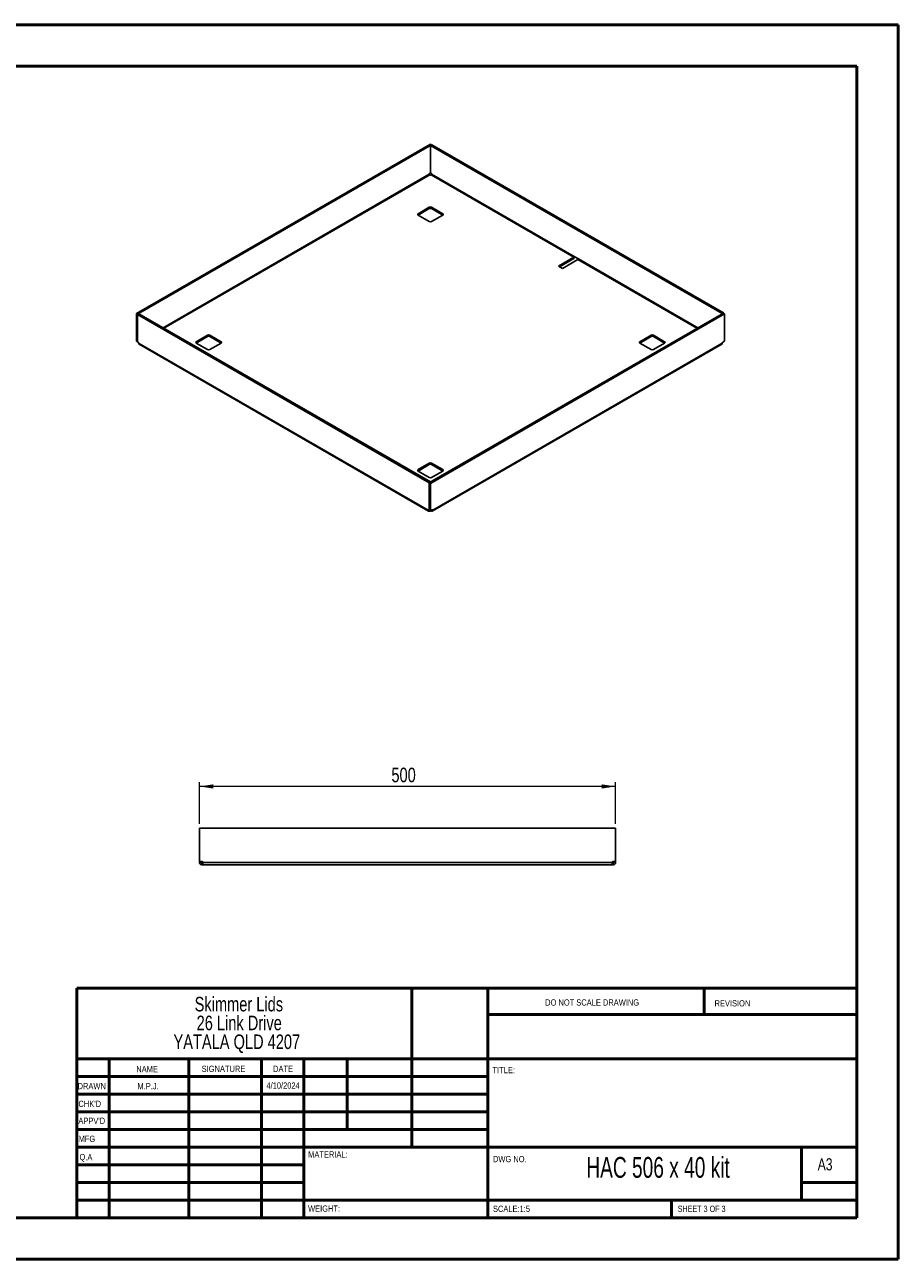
# Paper-space layout 'Sheet3' of a CAD drawing. Header units: millimetres. Extents: x 0 to 420, y 0 to 297.
# Tile 2 of 2: x 210 to 420, y 0 to 297. Entities that reach past the tile are written whole.
import ezdxf

# ---------------------------------------------------------------- set-up
doc = ezdxf.new("R2010")
doc.units = ezdxf.units.MM
doc.styles.add('SLDTEXTSTYLE0', font='TXT', dxfattribs={"width": 0.6875})
doc.styles.add('SLDTEXTSTYLE1', font='TXT', dxfattribs={"width": 0.75})
doc.dimstyles.new('SLDDIMSTYLE1', dxfattribs={"dimtxt": 3.5, "dimasz": 3.302, "dimexe": 0, "dimexo": 0.0625, "dimgap": 0.875, "dimtad": 1, "dimdec": 0, "dimlfac": 5, "dimrnd": 1e-09, "dimzin": 12, "dimdsep": 46, "dimtxsty": 'SLDTEXTSTYLE1', "dimsah": 1, "dimcen": 0.09, "dimadec": 0, "dimazin": 3, "dimtfac": 1, "dimtdec": 0, "dimtofl": 0, "dimtmove": 0, "dimatfit": 3, "dimfxl": 1, "dimfrac": 2, "dimtolj": 1, "dimtzin": 12, "dimarcsym": 0})

# ---------------------------------------------------------------- blocks, each defined once
blk = doc.blocks.new('SW_NOTE_0_2')
at = {"color": 0, "linetype": 'Continuous', "lineweight": 0, "char_height": 3.5, "attachment_point": 2, "style": 'SLDTEXTSTYLE1'}
for s, insert in [('Skimmer Lids', (13.89, 4.51)), ('26 Link Drive', (13.98, -0.01)), ('YATALA QLD 4207', (13.4, -4.54))]:
    blk.add_mtext(s, dxfattribs=dict(at, insert=insert))
blk = doc.blocks.new('_D_6')
at = {"color": 7, "linetype": 'Continuous', "lineweight": 0}
for p, q in [((252.41, 104.97), (252.41, 114.97)), ((352.41, 113.97), (252.41, 113.97)), ((352.41, 104.97), (352.41, 114.97))]:
    blk.add_line(p, q, dxfattribs=at)
at = {"color": 7, "linetype": 'Continuous', "lineweight": 18}
for points in [[(252.41, 113.97), (255.71, 113.46), (255.71, 114.47)], [(352.41, 113.97), (349.11, 114.47), (349.11, 113.46)]]:
    blk.add_solid(points, dxfattribs=at)
at = {"color": 7, "linetype": 'Continuous', "lineweight": 18, "insert": (298.53, 118.48), "char_height": 3.5, "attachment_point": 1, "style": 'SLDTEXTSTYLE1'}
blk.add_mtext('500', dxfattribs=at)

psp = doc.layouts.new('Sheet3')

# ---------------------------------------------------------------- linework, layer by layer
at = {"color": 7, "linetype": 'Continuous', "lineweight": 50}
for p, q in [((0.38, 297.21), (420.38, 297.21)), ((420.38, 0.21), (420.38, 297.21)), ((10.38, 287.21), (410.38, 287.21)), ((410.38, 287.21), (410.38, 10.21)), ((222.88, 65.46), (410.08, 65.46)), ((222.88, 65.46), (222.88, 10.21)), ((303.48, 65.46), (303.48, 27.21)), ((321.68, 65.46), (321.68, 10.21)), ((373.68, 59.09), (373.68, 65.46)), ((410.08, 59.09), (321.68, 59.09)), ((410.08, 48.46), (222.88, 48.46)), ((230.68, 48.46), (230.68, 10.21)), ((249.87, 48.46), (249.87, 10.21)), ((267.28, 48.46), (267.28, 10.21)), ((277.48, 10.21), (277.48, 48.46)), ((287.88, 31.46), (287.88, 48.46)), ((321.68, 44.21), (222.88, 44.21)), ((321.68, 39.96), (222.88, 39.96)), ((321.68, 35.71), (222.88, 35.71)), ((321.68, 31.46), (222.88, 31.46)), ((277.48, 27.21), (222.88, 27.21)), ((277.48, 27.21), (410.08, 27.21)), ((397.08, 14.46), (397.08, 27.21)), ((277.48, 22.96), (222.88, 22.96)), ((277.48, 18.71), (222.88, 18.71)), ((410.08, 18.71), (397.08, 18.71)), ((222.88, 14.46), (410.38, 14.46)), ((365.88, 10.21), (365.88, 14.46)), ((10.38, 10.21), (410.38, 10.21)), ((0.38, 0.21), (420.38, 0.21))]:
    psp.add_line(p, q, dxfattribs=at)
at = {"color": 7, "linetype": 'Continuous', "lineweight": 25}
for p, q in [((307.91, 268.51), (237.22, 227.7)), ((308.19, 268.34), (237.51, 227.54)), ((307.91, 268.51), (308.19, 268.34)), ((307.93, 268.18), (308.21, 268.35)), ((378.06, 227.7), (307.93, 268.18)), ((307.93, 261.6), (307.93, 268.18)), ((308.19, 268.34), (308.19, 268.34)), ((378.34, 227.86), (308.21, 268.35)), ((307.79, 261.53), (307.93, 261.61)), ((307.93, 261.6), (308.05, 261.53)), ((307.64, 261.26), (243.64, 224.31)), ((243.86, 224.18), (307.76, 261.06)), ((307.64, 261.26), (307.64, 261.29)), ((307.78, 261.05), (307.76, 261.06)), ((308.08, 261.06), (308.06, 261.05)), ((308.08, 261.06), (342.38, 241.26)), ((308.2, 261.29), (308.2, 261.26)), ((342.5, 241.46), (308.2, 261.26)), ((307.64, 253.29), (304.95, 251.74)), ((304.95, 251.41), (307.64, 252.96)), ((307.64, 253.29), (307.64, 252.96)), ((310.89, 251.74), (308.2, 253.29)), ((308.2, 253.29), (308.2, 252.96)), ((308.2, 252.96), (310.89, 251.41)), ((304.95, 251.74), (304.95, 251.41)), ((304.95, 251.41), (307.64, 249.86)), ((308.2, 249.86), (310.89, 251.41)), ((310.89, 251.74), (310.89, 251.41)), ((342.38, 241.26), (338.68, 239.12)), ((342.38, 240.94), (338.96, 238.96)), ((339.67, 238.55), (343.37, 240.69)), ((342.38, 241.26), (342.38, 240.94)), ((343.49, 240.89), (342.5, 241.46)), ((343.37, 240.69), (371.98, 224.18)), ((372.2, 224.31), (343.49, 240.89)), ((338.68, 239.12), (339.67, 238.55)), ((237.22, 227.7), (237.51, 227.54)), ((237.22, 221.12), (237.22, 227.7)), ((237.78, 227.69), (237.5, 227.53)), ((237.5, 227.53), (307.63, 187.04)), ((237.5, 220.95), (237.5, 227.53)), ((237.51, 227.53), (237.51, 227.54)), ((237.78, 227.69), (307.91, 187.21)), ((307.65, 187.05), (378.33, 227.85)), ((307.93, 186.88), (378.62, 227.69)), ((378.06, 227.7), (378.34, 227.86)), ((378.06, 227.69), (378.06, 227.7)), ((378.62, 227.69), (378.33, 227.85)), ((378.34, 227.86), (378.34, 227.85)), ((378.62, 221.11), (378.62, 227.69)), ((237.22, 221.12), (237.5, 220.96)), ((237.63, 220.87), (237.5, 220.95)), ((237.77, 220.6), (237.77, 220.63)), ((237.77, 220.6), (307.36, 180.43)), ((237.88, 220.35), (307.48, 180.17)), ((254.32, 222.51), (251.63, 220.96)), ((251.63, 220.63), (254.32, 222.18)), ((251.63, 220.96), (251.63, 220.63)), ((251.63, 220.63), (254.32, 219.08)), ((254.32, 222.51), (254.32, 222.18)), ((257.57, 220.96), (254.89, 222.51)), ((254.89, 222.51), (254.89, 222.18)), ((254.89, 222.18), (257.57, 220.63)), ((254.89, 219.08), (257.57, 220.63)), ((257.57, 220.96), (257.57, 220.63)), ((308.36, 180.17), (377.96, 220.35)), ((378.07, 220.6), (308.48, 180.43)), ((360.95, 222.51), (358.27, 220.96)), ((358.27, 220.63), (360.95, 222.18)), ((358.27, 220.96), (358.27, 220.63)), ((358.27, 220.63), (360.95, 219.08)), ((360.95, 222.51), (360.95, 222.18)), ((364.21, 220.96), (361.52, 222.51)), ((361.52, 222.51), (361.52, 222.18)), ((361.52, 222.18), (364.21, 220.63)), ((361.52, 219.08), (364.21, 220.63)), ((364.21, 220.96), (364.21, 220.63)), ((378.07, 220.6), (378.07, 220.63)), ((378.21, 220.87), (378.62, 221.11)), ((307.64, 191.73), (304.95, 190.18)), ((304.95, 189.85), (307.64, 191.4)), ((304.95, 190.18), (304.95, 189.85)), ((307.64, 191.73), (307.64, 191.4)), ((310.89, 190.18), (308.2, 191.73)), ((308.2, 191.73), (308.2, 191.4)), ((308.2, 191.4), (310.89, 189.85)), ((310.89, 190.18), (310.89, 189.85)), ((304.95, 189.85), (307.64, 188.3)), ((307.91, 187.21), (307.63, 187.04)), ((307.91, 187.2), (307.91, 187.21)), ((308.2, 188.3), (310.89, 189.85)), ((307.63, 180.46), (307.63, 187.04)), ((307.93, 186.88), (307.65, 187.05)), ((307.65, 180.46), (307.65, 187.05)), ((307.93, 180.3), (307.93, 186.88)), ((307.36, 180.45), (307.5, 180.53)), ((307.36, 180.43), (307.52, 180.52)), ((307.36, 180.45), (307.36, 180.43)), ((307.63, 180.46), (307.5, 180.53)), ((307.63, 180.46), (307.65, 180.47)), ((307.93, 180.3), (307.65, 180.46)), ((307.76, 180.2), (307.76, 180.4)), ((307.76, 180.2), (307.78, 180.21)), ((307.78, 180.21), (307.78, 180.39)), ((308.34, 180.53), (307.93, 180.3)), ((308.06, 180.21), (308.06, 180.37)), ((308.06, 180.21), (308.08, 180.2)), ((308.08, 180.2), (308.08, 180.39)), ((308.48, 180.43), (308.32, 180.52)), ((308.48, 180.45), (308.34, 180.53)), ((308.48, 180.43), (308.48, 180.45)), ((252.43, 103.97), (252.41, 103.97)), ((252.41, 95.9), (252.41, 103.97)), ((252.43, 95.9), (252.43, 103.97)), ((252.43, 103.97), (352.39, 103.97)), ((352.39, 95.9), (352.39, 103.97)), ((352.39, 103.97), (352.41, 103.97)), ((352.41, 103.97), (352.41, 95.9)), ((252.41, 95.9), (252.43, 95.9)), ((252.41, 95.9), (252.41, 95.7)), ((252.41, 95.7), (252.81, 95.7)), ((252.41, 95.7), (252.41, 95.67)), ((252.41, 95.67), (252.81, 95.67)), ((253, 95.9), (252.43, 95.9)), ((252.81, 95.9), (252.81, 95.7)), ((252.81, 95.7), (252.81, 95.67)), ((252.97, 95.11), (252.97, 95.51)), ((252.97, 95.51), (253, 95.51)), ((252.97, 95.11), (253, 95.11)), ((253, 95.11), (253, 95.51)), ((253, 95.51), (253.2, 95.51)), ((253, 95.11), (253.2, 95.11)), ((253.2, 95.67), (253.2, 95.7)), ((351.62, 95.67), (253.2, 95.67)), ((351.62, 95.11), (253.2, 95.11)), ((351.62, 95.67), (351.62, 95.7)), ((351.62, 95.51), (351.82, 95.51)), ((351.62, 95.11), (351.82, 95.11)), ((351.82, 95.9), (352.39, 95.9)), ((351.82, 95.11), (351.82, 95.51)), ((351.82, 95.51), (351.85, 95.51)), ((351.82, 95.11), (351.85, 95.11)), ((351.85, 95.11), (351.85, 95.51)), ((352.01, 95.7), (352.01, 95.9)), ((352.41, 95.7), (352.01, 95.7)), ((352.01, 95.67), (352.01, 95.7)), ((352.41, 95.67), (352.01, 95.67)), ((352.41, 95.9), (352.39, 95.9)), ((352.41, 95.7), (352.41, 95.9)), ((352.41, 95.67), (352.41, 95.7))]:
    psp.add_line(p, q, dxfattribs=at)
for centre, radius, start, end in [((307.95, 261.27), 0.307, 122.6055, 177.3945), ((307.89, 261.27), 0.307, 2.6055, 57.3945), ((307.92, 261.33), 0.307, 242.6097, 297.3903), ((307.92, 252.74), 0.615, 62.6097, 117.3903), ((307.92, 252.42), 0.615, 62.6097, 117.3903), ((305.01, 251.57), 0.175, 110.7834, 249.2166), ((307.92, 250.41), 0.615, 242.6097, 297.3903), ((310.83, 251.57), 0.175, 290.7834, 69.2166), ((342.25, 241.47), 0.246, 302.6055, 357.3945), ((341.92, 241.66), 0.857, 302.6411, 337.7401), ((343.24, 240.9), 0.246, 302.6055, 357.3945), ((237.46, 220.61), 0.307, 2.6055, 57.3945), ((251.7, 220.8), 0.175, 110.7834, 249.2166), ((254.6, 221.96), 0.615, 62.6097, 117.3903), ((254.6, 221.64), 0.615, 62.6097, 117.3903), ((257.51, 220.8), 0.175, 290.7834, 69.2166), ((358.33, 220.8), 0.175, 110.7834, 249.2166), ((361.24, 221.96), 0.615, 62.6097, 117.3903), ((361.24, 221.64), 0.615, 62.6097, 117.3903), ((364.14, 220.8), 0.175, 290.7834, 69.2166), ((378.38, 220.61), 0.307, 122.6055, 177.3945), ((254.6, 219.63), 0.615, 242.6097, 297.3903), ((361.24, 219.63), 0.615, 242.6097, 297.3903), ((305.01, 190.02), 0.175, 110.7834, 249.2166), ((307.92, 191.19), 0.615, 62.6097, 117.3903), ((307.92, 190.86), 0.615, 62.6097, 117.3903), ((310.83, 190.02), 0.175, 290.7834, 69.2166), ((307.92, 188.85), 0.615, 242.6097, 297.3903), ((307.45, 180.47), 0.0873, 50.7967, 189.214), ((307.92, 179.94), 0.307, 62.6097, 117.3903), ((308.39, 180.47), 0.0873, 350.786, 129.2033), ((253, 95.7), 0.2, 0, 90), ((351.82, 95.7), 0.2, 90, 180)]:
    psp.add_arc(centre, radius, start, end, dxfattribs=at)
for points, knots in [([(307.76, 261.06), (307.73, 261.08), (307.7, 261.11), (307.66, 261.19), (307.64, 261.23), (307.64, 261.26)], [0, 0, 0, 0, 0.5, 0.5, 1, 1, 1, 1]), ([(308.2, 261.26), (308.2, 261.23), (308.18, 261.19), (308.14, 261.11), (308.11, 261.08), (308.08, 261.06)], [0, 0, 0, 0, 0.5, 0.5, 1, 1, 1, 1]), ([(237.88, 220.35), (237.88, 220.35), (237.84, 220.36), (237.79, 220.44), (237.77, 220.55), (237.77, 220.6)], [0, 0, 0, 0, 0.000102, 0.500051, 1, 1, 1, 1]), ([(378.07, 220.6), (378.07, 220.55), (378.05, 220.44), (378, 220.36), (377.96, 220.35), (377.96, 220.35)], [0, 0, 0, 0, 0.499949, 0.999898, 1, 1, 1, 1]), ([(307.36, 180.43), (307.36, 180.37), (307.37, 180.31), (307.41, 180.23), (307.44, 180.19), (307.51, 180.15), (307.56, 180.14), (307.65, 180.15), (307.71, 180.17), (307.76, 180.2)], [0, 0, 0, 0, 0.25, 0.25, 0.5, 0.5, 0.75, 0.75, 1, 1, 1, 1]), ([(308.08, 180.2), (308.13, 180.17), (308.19, 180.15), (308.28, 180.14), (308.33, 180.15), (308.4, 180.19), (308.43, 180.23), (308.47, 180.31), (308.48, 180.37), (308.48, 180.43)], [0, 0, 0, 0, 0.25, 0.25, 0.5, 0.5, 0.75, 0.75, 1, 1, 1, 1]), ([(252.41, 95.67), (252.41, 95.6), (252.43, 95.53), (252.48, 95.39), (252.52, 95.33), (252.63, 95.23), (252.69, 95.19), (252.83, 95.13), (252.9, 95.11), (252.97, 95.11)], [0, 0, 0, 0, 0.25, 0.25, 0.5, 0.5, 0.75, 0.75, 1, 1, 1, 1]), ([(252.81, 95.67), (252.81, 95.63), (252.83, 95.59), (252.89, 95.53), (252.93, 95.51), (252.97, 95.51)], [0, 0, 0, 0, 0.5, 0.5, 1, 1, 1, 1]), ([(253.2, 95.11), (253.2, 95.11), (253.2, 95.13), (253.2, 95.19), (253.2, 95.23), (253.2, 95.33), (253.2, 95.39), (253.2, 95.53), (253.2, 95.6), (253.2, 95.67)], [0, 0, 0, 0, 0.25, 0.25, 0.5, 0.5, 0.75, 0.75, 1, 1, 1, 1]), ([(351.62, 95.67), (351.62, 95.6), (351.62, 95.53), (351.62, 95.39), (351.62, 95.33), (351.62, 95.23), (351.62, 95.19), (351.62, 95.13), (351.62, 95.11), (351.62, 95.11)], [0, 0, 0, 0, 0.25, 0.25, 0.5, 0.5, 0.75, 0.75, 1, 1, 1, 1]), ([(351.85, 95.11), (351.93, 95.11), (352, 95.13), (352.13, 95.19), (352.2, 95.23), (352.3, 95.33), (352.34, 95.39), (352.4, 95.53), (352.41, 95.6), (352.41, 95.67)], [0, 0, 0, 0, 0.25, 0.25, 0.5, 0.5, 0.75, 0.75, 1, 1, 1, 1]), ([(351.85, 95.51), (351.89, 95.51), (351.94, 95.53), (351.99, 95.59), (352.01, 95.63), (352.01, 95.67)], [0, 0, 0, 0, 0.5, 0.5, 1, 1, 1, 1])]:
    psp.add_open_spline(points, degree=3, knots=knots, dxfattribs=at)

# ---------------------------------------------------------------- block references
at = {"color": 7, "linetype": 'Continuous', "lineweight": 0}
psp.add_blockref('SW_NOTE_0_2', (247.97, 58.84), dxfattribs=at)

# ---------------------------------------------------------------- texts
for s, insert, char_height, attachment_point, style in [('DO NOT SCALE DRAWING', (335.49, 62.75), 1.5, 1, 'SLDTEXTSTYLE1'), ('REVISION', (376.21, 62.55), 1.5, 1, 'SLDTEXTSTYLE1'), ('NAME', (237.2, 46.72), 1.5, 1, 'SLDTEXTSTYLE1'), ('SIGNATURE', (252.91, 46.78), 1.5, 1, 'SLDTEXTSTYLE1'), ('DATE', (270.09, 46.79), 1.5, 1, 'SLDTEXTSTYLE1'), ('TITLE:', (322.84, 46.49), 1.5, 1, 'SLDTEXTSTYLE1'), ('DRAWN', (223.09, 42.64), 1.5, 1, 'SLDTEXTSTYLE1'), ('M.P.J.', (240.04, 42.6), 1.499, 2, 'SLDTEXTSTYLE1'), ('4/10/2024', (272.49, 42.77), 1.499, 2, 'SLDTEXTSTYLE1'), ("CHK'D", (223.29, 38.37), 1.5, 1, 'SLDTEXTSTYLE1'), ("APPV'D", (223.28, 34.28), 1.5, 1, 'SLDTEXTSTYLE1'), ('MFG', (223.33, 29.95), 1.5, 1, 'SLDTEXTSTYLE1'), ('Q.A', (223.55, 25.56), 1.5, 1, 'SLDTEXTSTYLE1'), ('MATERIAL:', (278.52, 26.2), 1.5, 1, 'SLDTEXTSTYLE1'), ('DWG NO.', (322.95, 25.08), 1.5, 1, 'SLDTEXTSTYLE1'), ('HAC 506 x 40 kit', (362.63, 24.83), 5, 2, 'SLDTEXTSTYLE0'), ('A3', (401, 24.52), 2.91, 1, 'SLDTEXTSTYLE1'), ('WEIGHT:', (278.5, 13.16), 1.499, 1, 'SLDTEXTSTYLE1'), ('SCALE:1:5', (322.95, 13.11), 1.5, 1, 'SLDTEXTSTYLE1'), ('SHEET 3 OF 3', (367.36, 13.11), 1.5, 1, 'SLDTEXTSTYLE0')]:
    psp.add_mtext(s, dxfattribs=dict(at, insert=insert, char_height=char_height, attachment_point=attachment_point, style=style))

# ---------------------------------------------------------------- dimensions: what is measured, and where the dimension line sits
at = {"color": 7, "linetype": 'Continuous', "lineweight": 18}
dim = psp.add_linear_dim(base=(252.41, 113.97), p1=(352.41, 103.97), p2=(252.41, 103.97), dimstyle='SLDDIMSTYLE1', dxfattribs=at)
dim.commit()
dim.dimension.update_dxf_attribs({"geometry": '_D_6', "text_midpoint": (302.41, 113.97), "dimtype": 160})

doc.saveas('drawing.dxf')
